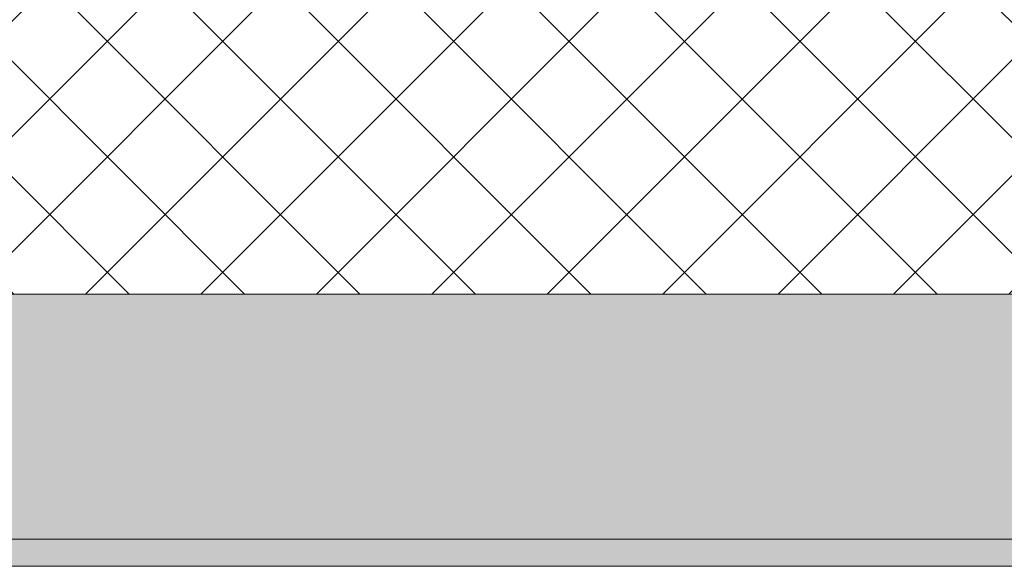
# Model space of a CAD drawing. Header units: millimetres. Extents: x -40968 to 13979, y -19284 to 4746.
# Tile 26 of 256: x -22667 to -22305, y -1699 to -1498. Entities that reach past the tile are written whole.
import ezdxf

# ---------------------------------------------------------------- set-up
doc = ezdxf.new("R2010")
doc.units = ezdxf.units.MM
doc.header["$MEASUREMENT"] = 0
doc.layers.add('12_FAÇ_Façana', color=7, linetype='Continuous')
doc.layers.add('12_FAÇ_Façana_Pluma_Nº__102', color=7, linetype='Continuous', lineweight=5, true_color=0xcccccc)
doc.layers.add('12_FAÇ_Façana_Pluma_Nº__174', color=7, linetype='Continuous', lineweight=13, true_color=0xe4ad2c)
doc.layers.add('12_FAÇ_Façana_Pluma_Nº__7', color=7, linetype='Continuous', lineweight=5)

# ---------------------------------------------------------------- blocks, each defined once
blk = doc.blocks.new('Muro_14_1', base_point=(-24166.43, -1193.98))
at = {"layer": '12_FAÇ_Façana_Pluma_Nº__102', "linetype": 'Continuous', "lineweight": 0, "true_color": 0xe5e5e5}
for points in [[(-21871.11, -1598.98), (-23038.42, -1598.98), (-23038.42, -1688.98), (-20233.93, -1688.98), (-20233.93, -1598.98), (-21518.13, -1598.98), (-21518.13, -1638.98), (-21871.11, -1638.98)], [(-24166.43, -1698.98), (-20233.93, -1698.98), (-20233.93, -1688.98), (-24166.43, -1688.98)]]:
    blk.add_hatch(color=254, dxfattribs=at).paths.add_polyline_path(points)
at = {"layer": '12_FAÇ_Façana_Pluma_Nº__174', "linetype": 'Continuous', "lineweight": 13, "true_color": 0xe4ad2c}
h = blk.add_hatch(dxfattribs=at)
h.set_pattern_fill('SATE_Aislamiento_0001', color=42, style=0, pattern_type=2)
h.set_pattern_definition([(45, (0, 0), (-21.213203, 21.213203), []), (135, (0, 0), (21.213203, 21.213203), [])])
h.paths.add_polyline_path([(-23038.42, -1598.98), (-21871.11, -1598.98), (-21871.11, -1418.98), (-23038.42, -1418.98)])
at = {"layer": '12_FAÇ_Façana_Pluma_Nº__7', "color": 7, "linetype": 'Continuous', "lineweight": 5}
for p, q in [((-23038.42, -1598.98), (-21871.11, -1598.98)), ((-23038.42, -1688.98), (-20233.93, -1688.98))]:
    blk.add_line(p, q, dxfattribs=at)
at = {"layer": '12_FAÇ_Façana_Pluma_Nº__7', "color": 7, "linetype": 'Continuous', "lineweight": 5, "flags": 128}
blk.add_lwpolyline([(-24166.43, -1698.98), (-20233.93, -1698.98)], dxfattribs=at)

msp = doc.modelspace()

# ---------------------------------------------------------------- block references
at = {"layer": '12_FAÇ_Façana', "color": 7, "lineweight": 20}
msp.add_blockref('Muro_14_1', (-24166.43, -1193.98), dxfattribs=at)

doc.saveas('drawing.dxf')
